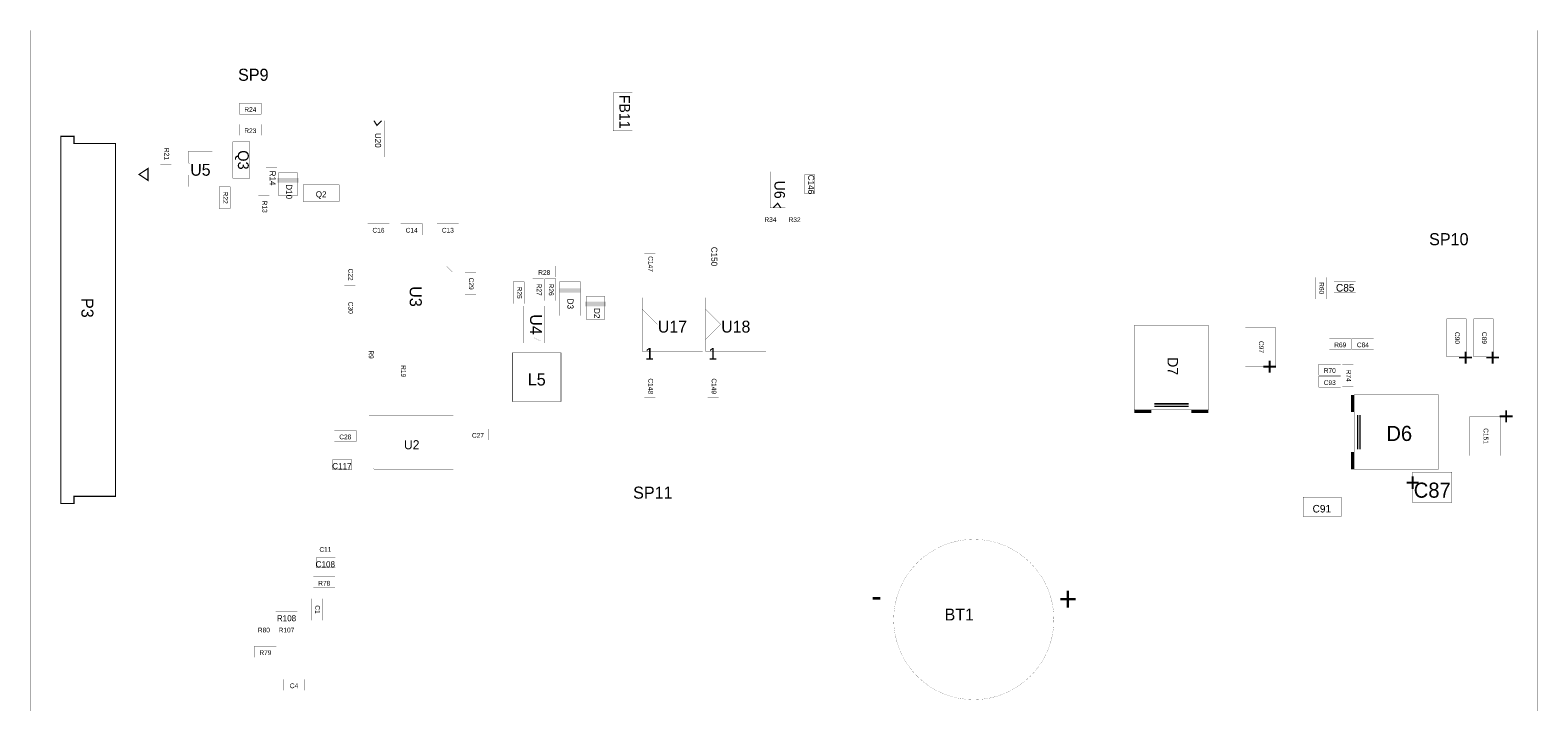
# Model space of a CAD drawing. Extents: x -13.3 to 13.3, y -14 to 14.
# Tile 3 of 3: x -13.3 to 13.3, y 2.2 to 14. Entities that reach past the tile are written whole.
import ezdxf
from ezdxf.enums import TextEntityAlignment as Align

# ---------------------------------------------------------------- set-up
doc = ezdxf.new("R2010")
doc.units = 0
doc.layers.add('ASSEMBLY_OUTLIN', color=15, linetype='CONTINUOUS')
doc.styles.add('STYLE_0', font='TXT', dxfattribs={"height": 0.42})
doc.styles.add('STYLE_1', font='TXT', dxfattribs={"height": 0.32004})
doc.styles.add('STYLE_11', font='TXT', dxfattribs={"height": 0.21336})
doc.styles.add('STYLE_12', font='TXT', dxfattribs={"height": 0.10668})
doc.styles.add('STYLE_13', font='TXT', dxfattribs={"height": 0.084})
doc.styles.add('STYLE_14', font='TXT', dxfattribs={"height": 0.084})
doc.styles.add('STYLE_15', font='TXT', dxfattribs={"height": 0.21})
doc.styles.add('STYLE_16', font='TXT', dxfattribs={"height": 0.32004})
doc.styles.add('STYLE_18', font='TXT', dxfattribs={"height": 0.32004})
doc.styles.add('STYLE_2', font='TXT', dxfattribs={"height": 0.21})
doc.styles.add('STYLE_3', font='TXT', dxfattribs={"height": 0.13335})
doc.styles.add('STYLE_31', font='TXT', dxfattribs={"height": 0.16002})
doc.styles.add('STYLE_34', font='TXT', dxfattribs={"height": 0.1869})
doc.styles.add('STYLE_4', font='TXT', dxfattribs={"height": 0.2667})
doc.styles.add('STYLE_6', font='TXT', dxfattribs={"height": 0.21336})
doc.styles.add('STYLE_7', font='TXT', dxfattribs={"height": 0.10668})
doc.styles.add('STYLE_8', font='TXT', dxfattribs={"height": 0.18669})
doc.styles.add('STYLE_9', font='TXT', dxfattribs={"height": 0.192024})

msp = doc.modelspace()

# ---------------------------------------------------------------- linework, layer by layer
at = {"layer": 'ASSEMBLY_OUTLIN'}
for points, const_width in [([(13.335, -14.028), (13.335, 14.028), (-13.335, 14.028), (-13.335, -14.028), (13.335, -14.028)], 0.002), ([(-2.683, 12.252), (-2.683, 12.924), (-3.024, 12.924), (-3.024, 12.252), (-2.683, 12.252)], 0.00533), ([(-9.249, 12.544), (-9.249, 12.739), (-9.633, 12.739), (-9.633, 12.544), (-9.249, 12.544)], 0.002), ([(-9.249, 12.171), (-9.249, 12.366), (-9.633, 12.366), (-9.633, 12.171), (-9.249, 12.171)], 0.002), ([(-7.068, 11.788), (-7.068, 12.428), (-7.334, 12.428), (-7.334, 11.788), (-7.068, 11.788)], 0.002), ([(-7.121, 12.428), (-7.201, 12.348), (-7.254, 12.428)], 0.0213), ([(-12.792, 12.151), (-12.792, 5.662), (-12.561, 5.662), (-12.561, 5.788), (-11.826, 5.788), (-11.826, 12.025), (-12.561, 12.025), (-12.561, 12.151), (-12.792, 12.151)], 0.021), ([(-10.837, 11.649), (-10.837, 12.034), (-11.032, 12.034), (-11.032, 11.649), (-10.837, 11.649)], 0.002), ([(-9.452, 11.415), (-9.452, 12.055), (-9.751, 12.055), (-9.751, 11.415), (-9.452, 11.415)], 0.00533), ([(-10.534, 11.261), (-10.534, 11.469), (-10.429, 11.576), (-10.534, 11.682), (-10.534, 11.891), (-10.114, 11.891), (-10.114, 11.261), (-10.534, 11.261)], 0.002), ([(-11.252, 11.374), (-11.41, 11.479), (-11.252, 11.584), (-11.252, 11.374)], 0.021), ([(-8.97, 11.223), (-8.97, 11.607), (-9.165, 11.607), (-9.165, 11.223), (-8.97, 11.223)], 0.002), ([(-8.615, 11.102), (-8.615, 11.514), (-8.934, 11.514), (-8.934, 11.102), (-8.615, 11.102)], 0.0063), ([(0.022, 10.889), (0.022, 11.529), (-0.244, 11.529), (-0.244, 10.889), (0.022, 10.889)], 0.002), ([(0.539, 11.137), (0.539, 11.479), (0.368, 11.479), (0.368, 11.137), (0.539, 11.137)], 0.00533), ([(-9.797, 10.876), (-9.797, 11.26), (-9.992, 11.26), (-9.992, 10.876), (-9.797, 10.876)], 0.002), ([(-7.868, 10.999), (-7.868, 11.297), (-8.508, 11.297), (-8.508, 10.999), (-7.868, 10.999)], 0.00533), ([(-9.104, 10.716), (-9.104, 11.1), (-9.299, 11.1), (-9.299, 10.716), (-9.104, 10.716)], 0.002), ([(-0.191, 10.889), (-0.111, 10.969), (-0.058, 10.889)], 0.0213), ([(-0.048, 10.597), (-0.048, 10.792), (-0.432, 10.792), (-0.432, 10.597), (-0.048, 10.597)], 0.002), ([(0.379, 10.597), (0.379, 10.792), (-0.005, 10.792), (-0.005, 10.597), (0.379, 10.597)], 0.002), ([(-6.982, 10.41), (-6.982, 10.606), (-7.366, 10.606), (-7.366, 10.41), (-6.982, 10.41)], 0.002), ([(-6.395, 10.41), (-6.395, 10.606), (-6.78, 10.606), (-6.78, 10.41), (-6.395, 10.41)], 0.002), ([(-5.755, 10.41), (-5.755, 10.606), (-6.14, 10.606), (-6.14, 10.41), (-5.755, 10.41)], 0.002), ([(-1.156, 9.836), (-1.156, 10.22), (-1.351, 10.22), (-1.351, 9.836), (-1.156, 9.836)], 0.002), ([(-7.583, 9.516), (-7.583, 9.9), (-7.779, 9.9), (-7.779, 9.516), (-7.583, 9.516)], 0.002), ([(-2.276, 9.702), (-2.276, 10.087), (-2.471, 10.087), (-2.471, 9.702), (-2.276, 9.702)], 0.002), ([(-7.355, 9.854), (-5.967, 9.854), (-5.861, 9.749), (-5.861, 8.894), (-7.355, 8.894), (-7.355, 9.854)], 0.002), ([(-5.45, 9.356), (-5.45, 9.74), (-5.645, 9.74), (-5.645, 9.356), (-5.45, 9.356)], 0.002), ([(-4.25, 9.249), (-4.25, 9.633), (-4.445, 9.633), (-4.445, 9.249), (-4.25, 9.249)], 0.002), ([(-4.048, 9.664), (-4.048, 9.859), (-4.433, 9.859), (-4.433, 9.664), (-4.048, 9.664)], 0.002), ([(-4.036, 9.249), (-4.036, 9.633), (-4.231, 9.633), (-4.231, 9.249), (-4.036, 9.249)], 0.002), ([(9.592, 9.276), (9.592, 9.66), (9.397, 9.66), (9.397, 9.276), (9.592, 9.276)], 0.002), ([(-4.596, 9.196), (-4.596, 9.58), (-4.792, 9.58), (-4.792, 9.196), (-4.596, 9.196)], 0.002), ([(-3.6, 8.982), (-3.6, 9.58), (-3.974, 9.58), (-3.974, 8.982), (-3.6, 8.982)], 0.00533), ([(10.113, 9.397), (10.113, 9.592), (9.729, 9.592), (9.729, 9.397), (10.113, 9.397)], 0.002), ([(-7.583, 8.929), (-7.583, 9.313), (-7.779, 9.313), (-7.779, 8.929), (-7.583, 8.929)], 0.002), ([(-4.237, 8.5), (-4.426, 8.594), (-4.615, 8.5), (-4.615, 9.151), (-4.237, 9.151), (-4.237, 8.5)], 0.002), ([(-3.174, 8.915), (-3.174, 9.327), (-3.493, 9.327), (-3.493, 8.915), (-3.174, 8.915)], 0.0063), ([(-1.438, 8.355), (-1.438, 9.3), (-2.509, 9.3), (-2.509, 8.355), (-1.438, 8.355)], 0.002), ([(-2.507, 9.094), (-2.24, 8.828), (-2.507, 8.561)], 0.002), ([(-0.318, 8.355), (-0.318, 9.3), (-1.389, 9.3), (-1.389, 8.355), (-0.318, 8.355)], 0.002), ([(-1.387, 9.094), (-1.12, 8.828), (-1.387, 8.561)], 0.002), ([(7.509, 7.316), (7.509, 8.809), (6.197, 8.809), (6.197, 7.316), (7.509, 7.316)], 0.00533), ([(12.066, 8.252), (12.066, 8.924), (11.724, 8.924), (11.724, 8.252), (12.066, 8.252)], 0.00533), ([(12.546, 8.252), (12.546, 8.924), (12.204, 8.924), (12.204, 8.252), (12.546, 8.252)], 0.00533), ([(8.694, 8.081), (8.694, 8.774), (8.161, 8.774), (8.161, 8.081), (8.694, 8.081)], 0.00533), ([(10.033, 8.383), (10.033, 8.579), (9.649, 8.579), (9.649, 8.383), (10.033, 8.383)], 0.002), ([(10.433, 8.383), (10.433, 8.579), (10.049, 8.579), (10.049, 8.383), (10.433, 8.383)], 0.002), ([(-7.222, 8.102), (-7.222, 8.487), (-7.417, 8.487), (-7.417, 8.102), (-7.222, 8.102)], 0.002), ([(-3.943, 7.464), (-3.943, 8.325), (-4.804, 8.325), (-4.804, 7.464), (-3.943, 7.464)], 0.0105), ([(-6.65, 7.809), (-6.65, 8.193), (-6.845, 8.193), (-6.845, 7.809), (-6.65, 7.809)], 0.002), ([(9.847, 7.93), (9.847, 8.125), (9.462, 8.125), (9.462, 7.93), (9.847, 7.93)], 0.002), ([(10.072, 7.729), (10.072, 8.113), (9.877, 8.113), (9.877, 7.729), (10.072, 7.729)], 0.002), ([(-2.276, 7.542), (-2.276, 7.926), (-2.471, 7.926), (-2.471, 7.542), (-2.276, 7.542)], 0.002), ([(-1.156, 7.542), (-1.156, 7.926), (-1.351, 7.926), (-1.351, 7.542), (-1.156, 7.542)], 0.002), ([(9.847, 7.717), (9.847, 7.912), (9.462, 7.912), (9.462, 7.717), (9.847, 7.717)], 0.002), ([(11.578, 6.268), (11.578, 7.581), (10.084, 7.581), (10.084, 6.268), (11.578, 6.268)], 0.00533), ([(-5.849, 6.256), (-7.237, 6.256), (-7.342, 6.362), (-7.342, 7.216), (-5.849, 7.216), (-5.849, 6.256)], 0.002), ([(6.549, 7.422), (7.157, 7.422)], 0.0267), ([(6.549, 7.38), (7.157, 7.38)], 0.0267), ([(6.549, 7.38), (7.157, 7.38)], 0.0267), ([(10.148, 7.228), (10.148, 6.62)], 0.0267), ([(10.148, 7.228), (10.148, 6.62)], 0.0267), ([(10.191, 7.228), (10.191, 6.62)], 0.0267), ([(12.668, 6.507), (12.668, 7.201), (12.135, 7.201), (12.135, 6.507), (12.668, 6.507)], 0.00533), ([(-7.569, 6.757), (-7.569, 6.952), (-7.953, 6.952), (-7.953, 6.757), (-7.569, 6.757)], 0.002), ([(-5.222, 6.783), (-5.222, 6.979), (-5.606, 6.979), (-5.606, 6.783), (-5.222, 6.783)], 0.002), ([(-7.644, 6.262), (-7.644, 6.433), (-7.985, 6.433), (-7.985, 6.262), (-7.644, 6.262)], 0.00533), ([(11.815, 5.681), (11.815, 6.214), (11.121, 6.214), (11.121, 5.681), (11.815, 5.681)], 0.00533), ([(9.857, 5.43), (9.857, 5.771), (9.185, 5.771), (9.185, 5.43), (9.857, 5.43)], 0.00533), ([(-7.92, 4.768), (-7.92, 4.963), (-8.304, 4.963), (-8.304, 4.768), (-7.92, 4.768)], 0.002), ([(-7.937, 4.529), (-7.937, 4.699), (-8.278, 4.699), (-8.278, 4.529), (-7.937, 4.529)], 0.00533), ([(-7.942, 4.17), (-7.942, 4.365), (-8.326, 4.365), (-8.326, 4.17), (-7.942, 4.17)], 0.002), ([(-8.609, 3.556), (-8.609, 3.751), (-8.993, 3.751), (-8.993, 3.556), (-8.609, 3.556)], 0.002), ([(-8.17, 3.595), (-8.17, 3.979), (-8.365, 3.979), (-8.365, 3.595), (-8.17, 3.595)], 0.002), ([(-9.009, 3.343), (-9.009, 3.538), (-9.393, 3.538), (-9.393, 3.343), (-9.009, 3.343)], 0.002), ([(-8.609, 3.343), (-8.609, 3.538), (-8.993, 3.538), (-8.993, 3.343), (-8.609, 3.343)], 0.002), ([(-8.982, 2.943), (-8.982, 3.138), (-9.367, 3.138), (-9.367, 2.943), (-8.982, 2.943)], 0.002), ([(-8.476, 2.356), (-8.476, 2.551), (-8.86, 2.551), (-8.86, 2.356), (-8.476, 2.356)], 0.002)]:
    msp.add_lwpolyline(points, dxfattribs=dict(at, const_width=const_width))
at = {"layer": 'ASSEMBLY_OUTLIN', "const_width": 0.002}
msp.add_lwpolyline([(1.94, 3.61, 1), (4.775, 3.61, 1)], format="xyb", close=True, dxfattribs=at)
at = {"layer": 'ASSEMBLY_OUTLIN'}
for points in [[(-8.961, 11.335), (-8.961, 11.415), (-8.588, 11.335), (-8.588, 11.415)], [(-3.974, 9.388), (-3.974, 9.468), (-3.6, 9.388), (-3.6, 9.468)], [(-3.52, 9.148), (-3.52, 9.228), (-3.147, 9.148), (-3.147, 9.228)], [(10.031, 7.276), (10.031, 7.581), (10.084, 7.276), (10.084, 7.581)], [(6.197, 7.262), (6.197, 7.316), (6.501, 7.262), (6.501, 7.316)], [(7.205, 7.262), (7.205, 7.316), (7.509, 7.262), (7.509, 7.316)], [(10.031, 6.268), (10.031, 6.572), (10.084, 6.268), (10.084, 6.572)]]:
    msp.add_solid(points, dxfattribs=at)

# ---------------------------------------------------------------- texts
for s, height, style, p in [('SP9', 0.2134, 'STYLE_6', (-9.388, 13.241)), ('R24', 0.084, 'STYLE_13', (-9.441, 12.626)), ('R23', 0.084, 'STYLE_13', (-9.441, 12.252)), ('U5', 0.21, 'STYLE_15', (-10.324, 11.561)), ('Q2', 0.1067, 'STYLE_7', (-8.188, 11.128)), ('R34', 0.084, 'STYLE_13', (-0.24, 10.679)), ('R32', 0.084, 'STYLE_13', (0.187, 10.679)), ('C16', 0.084, 'STYLE_13', (-7.174, 10.492)), ('C14', 0.084, 'STYLE_13', (-6.587, 10.492)), ('C13', 0.084, 'STYLE_13', (-5.947, 10.492)), ('SP10', 0.2134, 'STYLE_6', (11.761, 10.334)), ('R28', 0.084, 'STYLE_13', (-4.241, 9.745)), ('C85', 0.1333, 'STYLE_3', (9.928, 9.475)), ('U17', 0.21, 'STYLE_15', (-1.974, 8.788)), ('U18', 0.21, 'STYLE_15', (-0.853, 8.788)), ('1', 0.21, 'STYLE_15', (-2.379, 8.308)), ('1', 0.21, 'STYLE_15', (-1.259, 8.308)), ('R69', 0.084, 'STYLE_13', (9.841, 8.465)), ('C84', 0.084, 'STYLE_13', (10.241, 8.465)), ('R70', 0.084, 'STYLE_13', (9.655, 8.012)), ('L5', 0.2134, 'STYLE_6', (-4.374, 7.854)), ('C93', 0.084, 'STYLE_13', (9.655, 7.798)), ('D6', 0.2667, 'STYLE_4', (10.884, 6.9)), ('C28', 0.084, 'STYLE_13', (-7.761, 6.838)), ('C27', 0.084, 'STYLE_13', (-5.414, 6.865)), ('C117', 0.1067, 'STYLE_7', (-7.821, 6.321)), ('SP11', 0.2134, 'STYLE_6', (-2.32, 5.853)), ('C87', 0.2667, 'STYLE_4', (11.468, 5.897)), ('C91', 0.1333, 'STYLE_3', (9.515, 5.569)), ('C11', 0.084, 'STYLE_13', (-8.112, 4.849)), ('C108', 0.1067, 'STYLE_7', (-8.114, 4.587)), ('R78', 0.084, 'STYLE_13', (-8.134, 4.251)), ('R80', 0.084, 'STYLE_13', (-9.201, 3.424)), ('R108', 0.1067, 'STYLE_7', (-8.801, 3.633)), ('R107', 0.084, 'STYLE_13', (-8.801, 3.424)), ('R79', 0.084, 'STYLE_13', (-9.174, 3.024)), ('C4', 0.084, 'STYLE_13', (-8.668, 2.438))]:
    msp.add_text(s, height=height, dxfattribs=dict(at, style=style)).set_placement(p, align=Align.MIDDLE_CENTER)
for s, height, rotation, style, p in [('FB11', 0.1867, 270, 'STYLE_8', (-2.818, 12.588)), ('U20', 0.1067, 270, 'STYLE_12', (-7.181, 12.082)), ('R21', 0.084, 270, 'STYLE_14', (-10.919, 11.841)), ('Q3', 0.192, 270, 'STYLE_9', (-9.565, 11.735)), ('R14', 0.1067, 270, 'STYLE_12', (-9.047, 11.415)), ('D10', 0.1067, 270, 'STYLE_12', (-8.754, 11.175)), ('U6', 0.1869, 270, 'STYLE_34', (-0.076, 11.209)), ('C146', 0.1067, 270, 'STYLE_12', (0.48, 11.302)), ('R22', 0.084, 270, 'STYLE_14', (-9.879, 11.068)), ('R13', 0.084, 270, 'STYLE_14', (-9.185, 10.908)), ('C150', 0.1067, 270, 'STYLE_12', (-1.233, 10.028)), ('C147', 0.084, 270, 'STYLE_14', (-2.358, 9.895)), ('C22', 0.084, 270, 'STYLE_14', (-7.665, 9.708)), ('C29', 0.084, 270, 'STYLE_14', (-5.531, 9.548)), ('U3', 0.2134, 270, 'STYLE_11', (-6.514, 9.321)), ('R25', 0.084, 270, 'STYLE_14', (-4.678, 9.388)), ('R27', 0.084, 270, 'STYLE_14', (-4.331, 9.441)), ('R26', 0.084, 270, 'STYLE_14', (-4.118, 9.441)), ('R60', 0.084, 270, 'STYLE_14', (9.511, 9.468)), ('P3', 0.2134, 270, 'STYLE_11', (-12.323, 9.12)), ('C30', 0.084, 270, 'STYLE_14', (-7.665, 9.121)), ('D3', 0.1067, 270, 'STYLE_12', (-3.777, 9.19)), ('D2', 0.1067, 270, 'STYLE_12', (-3.308, 9.025)), ('U4', 0.2134, 270, 'STYLE_11', (-4.386, 8.825)), ('C90', 0.084, 270, 'STYLE_14', (11.911, 8.588)), ('C89', 0.084, 270, 'STYLE_14', (12.391, 8.588)), ('R9', 0.084, 270, 'STYLE_14', (-7.303, 8.294)), ('C97', 0.084, 270, 'STYLE_14', (8.444, 8.428)), ('R19', 0.084, 270, 'STYLE_14', (-6.732, 8.001)), ('D7', 0.1867, 270, 'STYLE_8', (6.878, 8.089)), ('R74', 0.084, 270, 'STYLE_14', (9.991, 7.921)), ('C148', 0.084, 270, 'STYLE_14', (-2.358, 7.734)), ('C149', 0.084, 270, 'STYLE_14', (-1.237, 7.734)), ('C151', 0.084, 270, 'STYLE_14', (12.418, 6.854)), ('-', 0.42, 180, 'STYLE_0', (1.638, 3.936)), ('-', 0.42, 180, 'STYLE_0', (1.638, 3.936)), ('+', 0.42, 180, 'STYLE_0', (5.023, 3.963)), ('C1', 0.084, 270, 'STYLE_14', (-8.252, 3.787))]:
    msp.add_text(s, height=height, rotation=rotation, dxfattribs=dict(at, style=style)).set_placement(p, align=Align.MIDDLE_CENTER)
for rotation, style, p in [(270, 'STYLE_1', (11.807, 8.115)), (270, 'STYLE_1', (12.287, 8.115)), (270, 'STYLE_1', (8.34, 7.955)), (180, 'STYLE_18', (10.996, 6.279))]:
    msp.add_text('+', height=0.32, rotation=rotation, dxfattribs=dict(at, style=style)).set_placement(p, align=Align.BOTTOM_RIGHT)
at = {"layer": 'ASSEMBLY_OUTLIN', "style": 'STYLE_16', "text_generation_flag": 2}
msp.add_text('+', height=0.32, rotation=90, dxfattribs=at).set_placement((12.611, 7.327), align=Align.TOP_LEFT)
at = {"layer": 'ASSEMBLY_OUTLIN', "style": 'STYLE_31'}
msp.add_text('U2', height=0.16, dxfattribs=at).set_placement((-6.723, 6.78), align=Align.TOP_LEFT)
at = {"layer": 'ASSEMBLY_OUTLIN', "style": 'STYLE_2'}
msp.add_text('BT1', height=0.21, dxfattribs=at).set_placement((3.358, 3.53), align=Align.BOTTOM_RIGHT)

doc.saveas('drawing.dxf')
